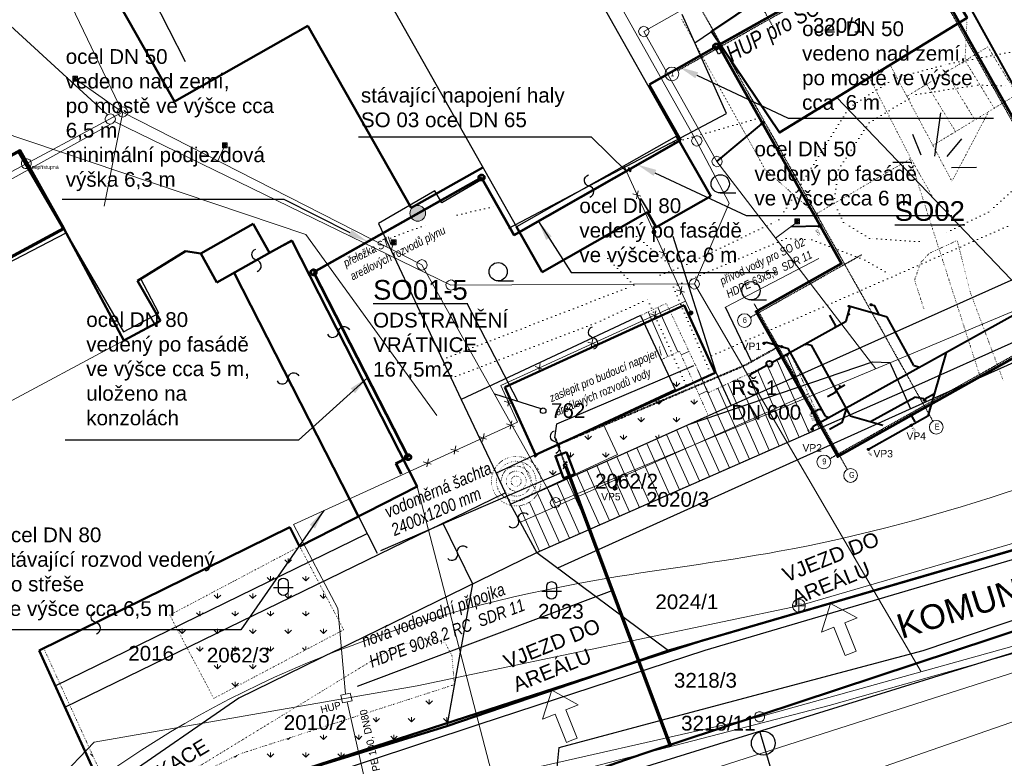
# Model space of a CAD drawing. Header units: millimetres. Extents: x 86477 to 788943, y -27515 to 248801.
# Tile 3 of 10: x 241336 to 341528, y 71245 to 146410. Entities that reach past the tile are written whole.
import ezdxf
from ezdxf.enums import TextEntityAlignment as Align
from ezdxf.lldxf.tags import DXFTag

# ---------------------------------------------------------------- set-up
doc = ezdxf.new("R2010")
doc.units = ezdxf.units.MM
for name, pattern in [('DASHDOT', [0.5, 0.25, -0.125, 0, -0.125]), ('DGN Style 2', [1864.39533, 1118.637198, -745.758132]), ('DOT', [1.75, 0.25, -1.5]), ('DOT2', [0.875, 0.125, -0.75]), ('I-PLYN', [760, 500, -80, 100, -80]), ('Tečkovaná', [4.7625, 0, -4.7625]), ('ČERCHOVANÁ', [1, 0.5, -0.25, 0, -0.25])]:
    doc.linetypes.add(name, pattern=pattern)
for name, color, linetype, lineweight in [('hranice', 3, 'Continuous', 20), ('IN_C_OSA', 6, 'DASHDOT', 18), ('IN_C_TENKA', 7, 'Continuous', 18), ('IN_NS_TLUSTA', 1, 'Continuous', 60), ('IN_SRAFY', 8, 'Continuous', 9), ('KJ-VODOVODNÍ PŘÍPOJKA', 5, 'Continuous', 50), ('OstElektroNNnadz', 232, '_EL_VEDENI_NN_NADZ', 13), ('OstKanDest', 32, '626B', 13), ('OstKanSplask', 34, 'KANALIZACE_SPLASKOVA_PODZ', 13), ('OstPlynNtl', 30, '633B', 13), ('OstSdelovaci', 216, 'EL_VEDENI_SLABOPROUD_PODZ', 13), ('OstVodPitna', 150, '616B', 13), ('Plyn', 7, 'Continuous', 30), ('Vrstva 18', 7, 'Continuous', 0), ('Vrstva 33', 7, 'Continuous', 0), ('Vrstva 34', 7, 'Continuous', 0), ('Vrstva 6', 7, 'Continuous', 0), ('ZTI-DEŠŤOVÁ-KANALIZACE', 210, 'KANALIZACE', 40), ('ZTI-SVODY', 31, 'KANALIZACE', 40), ('ZTI-VODA STUDENÁ', 170, 'ČERCHOVANÁ', 35)]:
    doc.layers.add(name, color=color, linetype=linetype, lineweight=lineweight)
for name, color, linetype in [('IN_BP_BOURACI PRACE', 40, 'Continuous'), ('IN_MODUL_SYSTEM', 6, 'DASHDOT'), ('IN_TEXT', 7, 'Continuous'), ('KATASTR', 116, 'Continuous'), ('matrice DPS', 122, 'Continuous'), ('plyn-popis', 7, 'Continuous'), ('ZTI_KAN-POPIS', 7, 'Continuous'), ('ZTI_POPIS', 7, 'Continuous')]:
    doc.layers.add(name, color=color, linetype=linetype)
doc.layers.add('IN_HELP', color=6, linetype='Continuous', plot=False)
doc.styles.add('ARIEL-CE', font='arial.ttf', dxfattribs={"width": 0.8})
doc.styles.add('INDRA', font='ariali.ttf')
doc.styles.add('Koty', font='arial.ttf')
doc.styles.add('ROMAND', font='romand.shx', dxfattribs={"width": 0.85})
doc.styles.get("Standard").update_dxf_attribs({"font": 'arial.ttf'})
doc.styles.add('Style-cs_Working', font='cs_Working.shx')
doc.linetypes.add('616B', pattern='A,5,-2,5,-5.5,[145,stn.shx,S=0.1,R=0,X=0,Y=0],-5.5,5,-2', length=30)
doc.linetypes.add('626B', pattern='A,5,-2,5,-5.5,[150,stn.shx,S=0.1,R=0,X=0,Y=0],-5.5,5,-2', length=30)
doc.linetypes.add('633B', pattern='A,5,-2,5,-5.5,[155,stn.shx,S=0.1,R=0,X=0,Y=0],-5.5,5,-2', length=30)
doc.linetypes.add('_EL_VEDENI_NN_NADZ', pattern='A,10,-15,[109,cadkon.shx,S=5,R=0,X=0,Y=0],-50,10,-10', length=95)
doc.linetypes.add('EL_VEDENI_SLABOPROUD_PODZ', pattern='A,35,-30,[116,cadkon.shx,S=5,R=0,X=0,Y=0],-35', length=100)
doc.linetypes.add('KANALIZACE', pattern='A,30,-3.5,["C",Standard,S=2.54,R=0,X=-3.81,Y=-1.27],-0.001', length=33.501)
doc.linetypes.add('KANALIZACE_SPLASKOVA_PODZ', pattern='A,35,-15,[102,cadkon.shx,S=5,R=0,X=0,Y=5],-5,[102,cadkon.shx,S=5,R=0,X=20,Y=5],30,-15', length=100)
doc.linetypes.add('OCH_PASMO_PRUM_ZAVODU', pattern='A,17.5,[134,cadkon.shx,S=5,R=0,X=0,Y=-5],17.5,-10,0,-10', length=55)
tags = doc.linetypes.add('PLYN', pattern='A,12.7,-5.08,["GAS",Standard,S=2.54,R=0,X=-2.54,Y=-1.27],-6.35', length=24.13).pattern_tags.tags
tags[6] = DXFTag(74, 10)
doc.linetypes.add('PLYN_POTRUBI_NT_PODZ', pattern='A,35,-15,[112,cadkon.shx,S=2.5,R=0,X=0,Y=0],-50', length=100)
doc.linetypes.add('PLYN_POTRUBI_ST_PODZ', pattern='A,35,-15,[113,cadkon.shx,S=5,R=0,X=0,Y=0],-50', length=100)
doc.linetypes.add('VODOVOD_NADZ', pattern='A,10,-15,[119,cadkon.shx,S=1.25,R=0,X=0,Y=0],-50,10,-10', length=95)
doc.dimstyles.new('IP 1_100', dxfattribs={"dimscale": 100, "dimtxt": 2.5, "dimasz": 2, "dimexe": 1, "dimexo": 1, "dimgap": 1, "dimtad": 1, "dimdec": 0, "dimzin": 0, "dimdsep": 46, "dimtxsty": 'ROMAND', "dimblk": 'ARCHTICK', "dimcen": 0.09, "dimdle": 1, "dimclrd": 256, "dimclre": 256, "dimclrt": 7, "dimadec": 0, "dimazin": 0, "dimtfac": 1, "dimtdec": 0, "dimtix": 1, "dimtmove": 2, "dimatfit": 3, "dimldrblk": 'OBLIQUE', "dimfxl": 20, "dimfxlon": 1, "dimtolj": 1, "dimtzin": 0, "dimarcsym": 0})
pattern_1 = [(90, (119572.2, -39996.2), (-1796.051, 1796.051), [476.25, -3115.852]), (45, (119572.2, -39996.2), (-1796.05, 1796.05), [476.25, -2063.75]), (135, (119572.2, -39996.2), (-1796.05, -1796.05), [476.25, -2063.75])]

# ---------------------------------------------------------------- blocks, each defined once
blk = doc.blocks.new('_ArchTick')
at = {"color": 0, "linetype": 'ByBlock', "lineweight": 13, "const_width": 0.15}
blk.add_lwpolyline([(-0.5, -0.5), (0.5, 0.5)], dxfattribs=at)
blk = doc.blocks.new('Z620_1')
at = {"layer": 'Vrstva 34', "color": 32, "linetype": 'Continuous', "lineweight": 13}
for p, q in [((-0.5, 0.1), (-0.45, 0.25)), ((-0.5, -0.1), (-0.5, 0.1)), ((-0.45, 0.25), (-0.35, 0.4)), ((-0.35, 0.4), (-0.1, 0.5)), ((-0.1, 0.5), (0.1, 0.5)), ((0.1, 0.5), (0.35, 0.4)), ((0.35, 0.4), (0.45, 0.25)), ((0.45, 0.25), (0.5, 0.1)), ((0.5, 0.1), (0.5, -0.1)), ((-0.4, -0.35), (-0.5, -0.1)), ((-0.25, -0.45), (-0.4, -0.35)), ((-0.1, -0.5), (-0.25, -0.45)), ((0.1, -0.5), (-0.1, -0.5)), ((0.25, -0.45), (0.1, -0.5)), ((0.4, -0.35), (0.25, -0.45)), ((0.5, -0.1), (0.4, -0.35))]:
    blk.add_line(p, q, dxfattribs=at)
blk = doc.blocks.new('Z620_2')
at = {"layer": 'Vrstva 34', "color": 32, "linetype": 'Continuous', "lineweight": 0}
for p, q in [((-0.5, 0.1), (-0.45, 0.25)), ((-0.5, -0.1), (-0.5, 0.1)), ((-0.45, 0.25), (-0.35, 0.4)), ((-0.35, 0.4), (-0.1, 0.5)), ((-0.1, 0.5), (0.1, 0.5)), ((0.1, 0.5), (0.35, 0.4)), ((0.35, 0.4), (0.45, 0.25)), ((0.45, 0.25), (0.5, 0.1)), ((0.5, 0.1), (0.5, -0.1)), ((-0.4, -0.35), (-0.5, -0.1)), ((-0.25, -0.45), (-0.4, -0.35)), ((-0.1, -0.5), (-0.25, -0.45)), ((0.1, -0.5), (-0.1, -0.5)), ((0.25, -0.45), (0.1, -0.5)), ((0.4, -0.35), (0.25, -0.45)), ((0.5, -0.1), (0.4, -0.35))]:
    blk.add_line(p, q, dxfattribs=at)
blk = doc.blocks.new('Z630')
at = {"layer": 'Vrstva 34', "color": 32, "linetype": 'Continuous', "lineweight": 0}
for p, q in [((-0.25, 0.25), (-0.25, -0.25)), ((0.25, 0.25), (-0.25, 0.25)), ((-0.25, 0.25), (-0.15, 0.15)), ((-0.15, 0.15), (0.15, 0.15)), ((0.15, 0.05), (-0.15, 0.05)), ((-0.15, 0.05), (-0.15, -0.05)), ((0.15, 0.15), (0.15, 0.05)), ((0.25, -0.25), (0.25, 0.25)), ((-0.25, -0.25), (0.25, -0.25)), ((-0.15, -0.05), (0.15, -0.05)), ((0.15, -0.15), (-0.15, -0.15)), ((0.15, -0.05), (0.15, -0.15))]:
    blk.add_line(p, q, dxfattribs=at)
blk = doc.blocks.new('Z20001')
at = {"layer": 'Vrstva 33', "color": 6, "linetype": 'Continuous', "lineweight": 0}
for p, q in [((-0.65, 0.1), (-0.55, 0.35)), ((-0.65, -0.1), (-0.65, 0.1)), ((-0.65, 0), (0.65, 0)), ((-0.55, 0.35), (-0.35, 0.55)), ((-0.35, 0.55), (-0.1, 0.65)), ((-0.1, 0.65), (0.1, 0.65)), ((0, 0.65), (0, -0.65)), ((0.1, 0.65), (0.35, 0.55)), ((0.35, 0.55), (0.55, 0.35)), ((0.55, 0.35), (0.65, 0.1)), ((0.65, 0.1), (0.65, -0.1)), ((-0.55, -0.35), (-0.65, -0.1)), ((-0.35, -0.55), (-0.55, -0.35)), ((-0.1, -0.65), (-0.35, -0.55)), ((0.1, -0.65), (-0.1, -0.65)), ((0.35, -0.55), (0.1, -0.65)), ((0.55, -0.35), (0.35, -0.55)), ((0.65, -0.1), (0.55, -0.35))]:
    blk.add_line(p, q, dxfattribs=at)
blk = doc.blocks.new('Z620')
at = {"layer": 'Vrstva 34', "color": 32, "linetype": 'Continuous', "lineweight": 13}
for p, q in [((-0.5, 0.1), (-0.45, 0.25)), ((-0.5, -0.1), (-0.5, 0.1)), ((-0.45, 0.25), (-0.35, 0.4)), ((-0.35, 0.4), (-0.1, 0.5)), ((-0.1, 0.5), (0.1, 0.5)), ((0.1, 0.5), (0.35, 0.4)), ((0.35, 0.4), (0.45, 0.25)), ((0.45, 0.25), (0.5, 0.1)), ((0.5, 0.1), (0.5, -0.1)), ((-0.4, -0.35), (-0.5, -0.1)), ((-0.25, -0.45), (-0.4, -0.35)), ((-0.1, -0.5), (-0.25, -0.45)), ((0.1, -0.5), (-0.1, -0.5)), ((0.25, -0.45), (0.1, -0.5)), ((0.4, -0.35), (0.25, -0.45)), ((0.5, -0.1), (0.4, -0.35))]:
    blk.add_line(p, q, dxfattribs=at)

msp = doc.modelspace()

# ---------------------------------------------------------------- hatches: boundary and pattern name
at = {"layer": 'IN_SRAFY', "ltscale": 100}
h = msp.add_hatch(dxfattribs=at)
h.set_pattern_fill('GRATE', color=8, scale=1400, angle=114)
h.set_pattern_definition([(114, (119572.2, -39996.2), (-1015.1774, -451.986), []), (204, (119572.2, -39996), (1807.944, -4060.71), [])])
h.paths.add_polyline_path([(323066, 104993), (320741, 110283), (294138, 98372, -0.3449043), (291360, 96981), (293968, 92202)])
h.paths.add_polyline_path([(312833, 109115), (311422, 108451), (310718, 109946), (309859, 109575), (311412, 106106), (313718, 107139)], flags=17)
h.paths.add_polyline_path([(320741, 110283), (319810, 112400), (312833, 109115), (313718, 107139)])
h.paths.add_polyline_path([(307141, 117544), (305720, 116876), (307755, 112337), (308471, 112674), (309859, 109575), (310718, 109946)])
h.paths.add_polyline_path([(305720, 116876), (304495, 116299), (306614, 111799), (307755, 112337)])
h.paths.add_polyline_path([(304706, 95684), (312142, 95684), (312142, 98719), (304706, 98719)], flags=25)
h.paths.add_polyline_path([(299513, 97539), (306949, 97539), (306949, 100575), (299513, 100575)], flags=24)
h = msp.add_hatch(dxfattribs=at)
h.set_pattern_fill('GRASS', color=74, scale=100)
h.set_pattern_definition(pattern_1)
h.paths.add_polyline_path([(311412, 106106), (309859, 109575), (308032, 108786), (292949, 101722, -0.288669), (294380, 99450, -0.1110326), (294138, 98372)])
h.paths.add_polyline_path([(307755, 112337), (306614, 111799), (308032, 108786), (309134, 109262)])
h.paths.add_polyline_path([(308471, 112674), (307755, 112337), (309134, 109262), (309859, 109575)])
h = msp.add_hatch(dxfattribs=at)
h.set_pattern_fill('GRASS', color=74, scale=100)
h.set_pattern_definition(pattern_1)
h.paths.add_polyline_path([(274308, 84328), (271809, 89056), (258357, 82511), (261088, 77342)])
h.paths.add_polyline_path([(271809, 89056), (270677, 91198), (257238, 84628), (258357, 82511)])
h.paths.add_polyline_path([(267667, 89113, -0.9407376), (268664, 89113), (268664, 88243, -0.8764223), (267667, 88252)], flags=16)
h.paths.add_polyline_path([(270677, 91198), (269824, 92812), (256605, 85827), (257238, 84628)])
h = msp.add_hatch(dxfattribs=at)
h.set_pattern_fill('GRASS', color=74, scale=100)
h.set_pattern_definition(pattern_1)
h.paths.add_polyline_path([(284858, 74835), (265008, 68424), (254394, 63856), (235978, 49994), (226009, 29703), (204519, -26742), (200542, -27352), (222796, 31100), (233206, 52288), (252935, 66361), (263775, 71704), (285564, 78741)])
h = msp.add_hatch(dxfattribs=at)
h.set_pattern_fill('GRASS', color=74, scale=100)
h.set_pattern_definition(pattern_1)
h.paths.add_polyline_path([(220212, 54077), (216543, 53037), (213493, 51910), (212940, 49447), (213771, 48181), (216180, 50987)])
h.paths.add_polyline_path([(234585, 60149), (239726, 63464), (239665, 64681), (236946, 63199), (228812, 58679, -0.2273284), (229022, 58302), (229022, 57433, -0.8764223), (228025, 57442), (228025, 58242), (220855, 54259), (220212, 54077), (216180, 50987), (213771, 48181), (214474, 47109), (216456, 47345), (219066, 50151)])
h.paths.add_polyline_path([(234389, 59531), (234585, 60149), (219066, 50151), (216456, 47345)], flags=17)
h.paths.add_polyline_path([(246428, 66313), (245400, 67807), (239665, 64681), (239726, 63464), (234585, 60149), (234389, 59531), (237963, 61961)])
h.paths.add_polyline_path([(250258, 68282), (246409, 76700), (245928, 76466), (248990, 69764), (245400, 67807), (246428, 66313)])
at = {"layer": 'OstPlynNtl', "ltscale": 100}
h = msp.add_hatch(color=256, dxfattribs=at)
h.dxf.hatch_style = 1
h.paths.add_polyline_path([(282532, 127107, 0.3851704), (281509, 127432), (281841, 126704, 0.0501256)])
h.paths.add_polyline_path([(282532, 127107, -0.0501256), (281841, 126704), (282172, 125976, 0.2937752), (282641, 126704, 0.1327769)])
h.paths.add_polyline_path([(281841, 126704, -0.0501256), (281083, 126446, 0.4438657), (282172, 125976)])
h.paths.add_polyline_path([(281509, 127432, 0.2937752), (281041, 126704, 0.0821048), (281083, 126446, 0.0501256), (281841, 126704)])
h = msp.add_hatch(color=256, dxfattribs=at)
h.dxf.hatch_style = 1
h.paths.add_polyline_path([(306056, 124907, 0.3851704), (305800, 124989), (305883, 124807, 0.0501256)])
h.paths.add_polyline_path([(306056, 124907, -0.0501256), (305883, 124807), (305966, 124625, 0.2937752), (306083, 124807, 0.1327769)])
h.paths.add_polyline_path([(305883, 124807, -0.0501256), (305694, 124742, 0.4438657), (305966, 124625)])
h.paths.add_polyline_path([(305800, 124989, 0.2937752), (305683, 124807, 0.0821048), (305694, 124742, 0.0501256), (305883, 124807)])
h = msp.add_hatch(color=256, dxfattribs=at)
h.dxf.hatch_style = 1
h.paths.add_polyline_path([(309813, 116670, 0.3851704), (309557, 116751), (309640, 116569, 0.0501256)])
h.paths.add_polyline_path([(309813, 116670, -0.0501256), (309640, 116569), (309723, 116387, 0.2937752), (309840, 116569, 0.1327769)])
h.paths.add_polyline_path([(309640, 116569, -0.0501256), (309450, 116505, 0.4438657), (309723, 116387)])
h.paths.add_polyline_path([(309557, 116751, 0.2937752), (309440, 116569, 0.0821048), (309450, 116505, 0.0501256), (309640, 116569)])

# ---------------------------------------------------------------- linework, layer by layer
at = {"layer": 'hranice', "ltscale": 100}
for p, q in [((289817, 100255), (300684, 105345)), ((300684, 105345), (302169, 102176)), ((302169, 102176), (291296, 97099)), ((289818, 100254), (291303, 97085))]:
    msp.add_line(p, q, dxfattribs=at)
at = {"layer": 'hranice', "linetype": 'OCH_PASMO_PRUM_ZAVODU', "lineweight": 20, "ltscale": 100}
msp.add_spline([(202129, -20933), (208890, -12527), (210997, 2279), (214303, 17534), (220552, 27499), (225876, 41020), (249503, 69191), (299823, 89333), (318626, 92312), (367165, 107830), (414697, 130805), (432523, 140720), (462318, 147648), (485842, 148552)], degree=3, dxfattribs=at)
at = {"layer": 'IN_BP_BOURACI PRACE', "lineweight": 50, "ltscale": 100}
for p, q in [((241224, 132946), (245807, 125135)), ((290695, 109028), (308952, 117354)), ((308952, 117354), (312094, 110464)), ((312094, 110464), (293838, 102138)), ((290695, 109028), (293838, 102138))]:
    msp.add_line(p, q, dxfattribs=at)
msp.add_lwpolyline([(319070, 150163), (317325, 152749), (322802, 156050), (324776, 153461), (331285, 157468), (337741, 146587), (318659, 134923), (311721, 145203)], close=True, dxfattribs=at)
at = {"layer": 'IN_C_OSA', "color": 4, "linetype": 'Continuous', "ltscale": 100}
for centre in [(307707, 140894), (315078, 115784), (334603, 104930), (323165, 101401), (325887, 100029)]:
    msp.add_circle(centre, 700, dxfattribs=at)
at = {"layer": 'IN_C_TENKA', "color": 3, "linetype": 'DOT2', "lineweight": 20, "ltscale": 100}
for p, q in [((308700, 146448), (317181, 131172)), ((337531, 142257), (337741, 146587)), ((331609, 138610), (339849, 143647)), ((342810, 138803), (339861, 143628)), ((336197, 129965), (329915, 141803)), ((340480, 137433), (337531, 142257)), ((327798, 140510), (332015, 132284)), ((338532, 136215), (335583, 141039)), ((336572, 135017), (333623, 139841)), ((334258, 133618), (342810, 138803)), ((339926, 137055), (336197, 129965)), ((332015, 132284), (322347, 126618)), ((331947, 132217), (332026, 132265)), ((334171, 128482), (332015, 132284)), ((339090, 110017), (331947, 132217)), ((322347, 126618), (317181, 131172)), ((336743, 123942), (333882, 122631)), ((336743, 123942), (338041, 118744)), ((333882, 122631), (333024, 121697)), ((333024, 121697), (332395, 119920)), ((332395, 119920), (333348, 116973)), ((338041, 118744), (341405, 109718)), ((352851, 116226), (339090, 110017))]:
    msp.add_line(p, q, dxfattribs=at)
at = {"layer": 'IN_C_TENKA', "ltscale": 100}
msp.add_line((199022, 85445), (251919, 113763), dxfattribs=at)
at = {"layer": 'IN_C_TENKA', "color": 165, "lineweight": 50, "ltscale": 100}
msp.add_lwpolyline([(185254, 146887), (286125, 200129), (286125, 200129), (288748, 190047), (286439, 188024), (286877, 186529), (313678, 199971), (318825, 189708), (341084, 201165), (344697, 200069), (357342, 176771), (338931, 167123), (348546, 141639), (359864, 142758), (365124, 130156), (350513, 123614), (361595, 99665), (352334, 95324), (307343, 82204), (284803, 74531), (265008, 68424), (254394, 63856), (236086, 50213)], dxfattribs=at)
at = {"layer": 'IN_C_TENKA', "color": 8, "lineweight": 50, "ltscale": 100}
for points in [[(204519, -26742), (226009, 29703), (235978, 49994), (254394, 63856), (265008, 68424), (310711, 83186), (350366, 94751), (353803, 96010), (360959, 99349), (384953, 111289), (416201, 127453), (431017, 135730), (442010, 138843), (454440, 140802), (484329, 139401)], [(215569, -26742), (241890, 41656), (261206, 55834), (292339, 67393), (304757, 71709), (360180, 90017), (390944, 104817), (434344, 127239), (447185, 130318), (467542, 130222), (484329, 128998)]]:
    msp.add_lwpolyline(points, dxfattribs=at)
at = {"layer": 'IN_C_TENKA', "color": 3, "linetype": 'DOT2', "lineweight": 20, "ltscale": 100}
for points in [[(304495, 116299), (307141, 117544), (311422, 108451), (319810, 112400), (323066, 104993), (293968, 92202)], [(306614, 111799), (308471, 112674), (311412, 106106), (293937, 98282), (292403, 101466)], [(293968, 92202), (291296, 97099), (289810, 100252)], [(269824, 92812), (274308, 84328), (261088, 77342), (256605, 85827), (269824, 92812)], [(252935, 66361), (279508, 82609), (282792, 83424), (284626, 83009), (285319, 81729), (285564, 78741)], [(243785, 82439), (250258, 68282), (237963, 61961), (216456, 47345), (214474, 47109), (212940, 49447), (213493, 51910), (216543, 53037), (220855, 54259), (236946, 63199)], [(285564, 78741), (284858, 74835)]]:
    msp.add_lwpolyline(points, dxfattribs=at)
at = {"layer": 'IN_C_TENKA', "ltscale": 100}
for points in [[(323849, 87001), (322914, 84068), (324184, 84580), (325343, 81703), (325893, 81925), (326444, 82147), (325285, 85023), (326555, 85535)], [(295472, 78163), (294538, 75230), (295808, 75741), (296966, 72864), (297517, 73086), (298067, 73308), (296908, 76184), (298178, 76696)]]:
    msp.add_lwpolyline(points, close=True, dxfattribs=at)
at = {"layer": 'IN_C_TENKA', "color": 3, "linetype": 'DOT2', "lineweight": 20, "ltscale": 100}
msp.add_lwpolyline([(284858, 74835), (265008, 68424), (254394, 63856), (235978, 49994), (226009, 29703), (204519, -26742), (200542, -27352), (222796, 31100), (233206, 52288), (252935, 66361), (263775, 71704), (285564, 78741)], close=True, dxfattribs=at)
at = {"layer": 'IN_C_TENKA', "color": 74, "linetype": 'DOT2', "lineweight": 20, "ltscale": 100}
for radius in [2519, 2019, 1519, 1019, 519, 19.2]:
    msp.add_circle((291861, 99450), radius, dxfattribs=at)
at = {"layer": 'IN_HELP', "ltscale": 100}
msp.add_lwpolyline([(231864, 128083), (241224, 132946), (245826, 125145), (238609, 121333), (239854, 118976), (237374, 117643), (236214, 120189), (233555, 118545), (232031, 121011), (234747, 122690), (231864, 128083)], close=True, dxfattribs=at)
at = {"layer": 'IN_MODUL_SYSTEM', "ltscale": 100}
for p, q in [((326560, 164121), (353436, 116323)), ((312178, 156034), (318062, 145569)), ((308317, 141237), (333162, 155207)), ((307384, 153339), (334260, 105541)), ((315688, 116127), (327017, 122497)), ((323775, 101744), (353411, 118408)), ((316069, 117488), (325543, 100639))]:
    msp.add_line(p, q, dxfattribs=at)
at = {"layer": 'IN_NS_TLUSTA', "ltscale": 100}
msp.add_line((324950, 121587), (316273, 116708), dxfattribs=at)
msp.add_lwpolyline([(312452, 143814), (324950, 121587), (316273, 116708), (324576, 101942), (352865, 117849), (332065, 154842), (312452, 143814)], dxfattribs=at)
msp.add_lwpolyline([(188978, 104206), (196148, 90814), (199022, 85445), (209460, 91033), (224227, 98939), (219371, 108010), (239853, 118977), (238630, 121293), (245826, 125145), (241395, 133093)], close=True, dxfattribs=at)
at = {"layer": 'IN_TEXT', "color": 40, "ltscale": 100}
for p, q in [((299527, 134455), (275814, 134455)), ((299527, 134455), (303069, 130977)), ((294132, 125875), (297445, 120697)), ((297445, 120697), (318361, 120697)), ((276720, 109981), (269692, 103621)), ((269692, 103621), (245978, 103621)), ((272269, 96461), (263826, 84304)), ((263826, 84304), (238686, 84304))]:
    msp.add_line(p, q, dxfattribs=at)
for points in [[(310236, 140752), (319519, 136399), (340435, 136399)], [(305976, 130822), (315259, 126469), (336175, 126469)], [(274955, 124728), (268253, 128115), (245660, 128115)]]:
    msp.add_lwpolyline(points, dxfattribs=at)
for points in [[(310095, 140450), (308425, 141601), (310378, 141053)], [(305835, 130520), (304166, 131671), (306118, 131124)], [(294902, 123999), (294132, 125875), (295468, 124350)], [(275105, 125025), (276740, 123826), (274804, 124430)], [(275011, 108890), (276720, 109981), (275457, 108395)], [(270848, 95014), (272269, 96461), (271394, 94632)]]:
    msp.add_solid(points, dxfattribs=at)
at = {"layer": 'KATASTR', "ltscale": 100}
for p, q in [((291296, 97099), (423304, 156205)), ((253075, 152158), (258162, 142171)), ((313271, 136868), (308737, 146926)), ((310029, 144061), (311721, 145203)), ((307476, 133810), (313271, 136868)), ((335032, 136939), (334411, 132535)), ((332176, 134768), (333045, 132659)), ((335715, 132473), (337205, 134272)), ((307476, 133810), (291079, 125156)), ((241224, 132946), (246085, 124660)), ((330190, 131915), (332114, 131915)), ((336149, 131356), (338694, 131418)), ((331237, 108585), (381425, 131077)), ((288432, 130172), (284299, 127776)), ((283595, 128989), (277839, 125653)), ((284299, 127776), (283595, 128989)), ((312622, 128776), (314195, 128776)), ((259771, 122633), (265084, 125633)), ((265084, 125633), (266754, 122675)), ((277839, 125653), (286269, 107764)), ((238970, 121058), (246063, 124703)), ((246063, 124703), (251904, 114652)), ((307807, 124381), (312188, 110556)), ((266754, 122675), (269072, 123856)), ((269072, 123856), (281782, 98903)), ((253322, 119844), (258218, 122840)), ((258218, 122840), (259771, 122633)), ((255505, 116540), (253617, 120095)), ((290025, 119833), (291598, 119833)), ((315754, 117895), (317327, 117895)), ((334954, 108151), (357145, 118163)), ((251904, 114652), (255505, 116540)), ((304495, 116299), (286269, 107764)), ((304495, 116299), (308032, 108786)), ((309401, 105206), (328104, 111603)), ((328104, 111603), (329887, 111519)), ((329887, 111519), (331208, 108572)), ((312188, 110556), (313718, 107139)), ((308032, 108786), (289810, 100252)), ((293968, 92202), (331237, 108585)), ((331208, 108572), (331999, 106818)), ((286269, 107764), (289817, 100255)), ((296090, 90616), (334954, 108151)), ((289817, 100255), (291296, 97099)), ((245928, 76466), (290745, 98268)), ((281782, 98903), (275804, 95856)), ((291296, 97099), (291296, 97099)), ((293968, 92202), (291296, 97099)), ((275803, 95858), (277698, 92119)), ((284354, 95255), (287417, 88996)), ((307343, 82204), (352334, 95324)), ((244945, 78619), (276682, 94134)), ((350747, 93933), (311058, 82204)), ((273536, 82204), (293968, 92202)), ((293968, 92202), (307343, 82204)), ((333256, 82204), (360180, 91290)), ((287417, 88996), (284803, 74531)), ((273536, 82204), (263627, 77354)), ((307343, 82204), (284803, 74531)), ((311058, 82204), (288043, 74682)), ((295754, 67548), (343123, 82204)), ((308135, 75529), (333256, 82204)), ((263627, 77354), (246800, 65772)), ((296219, 72346), (308135, 75529)), ((288043, 74682), (264998, 67061)), ((284803, 74531), (265008, 68424)), ((321530, 57622), (316640, 74010)), ((295754, 67548), (296219, 72346))]:
    msp.add_line(p, q, dxfattribs=at)
at = {"layer": 'KATASTR', "color": 7, "lineweight": 50, "ltscale": 100}
for p, q in [((251544, 147834), (257076, 138086)), ((257076, 138086), (270660, 145795)), ((270660, 145795), (281178, 127261)), ((308185, 134560), (311653, 128448)), ((281178, 127261), (288474, 131378)), ((311653, 128448), (306087, 125289)), ((305223, 126811), (294500, 120726)), ((306087, 125289), (305223, 126811)), ((259771, 122633), (265084, 125633)), ((265084, 125633), (266754, 122675)), ((291895, 125315), (294500, 120726)), ((238630, 121293), (245807, 125135)), ((245826, 125145), (251919, 113763)), ((266754, 122675), (269021, 123955)), ((269021, 123955), (281782, 98903)), ((253322, 119844), (258218, 122840)), ((258218, 122840), (259771, 122633)), ((261396, 119650), (259771, 122633)), ((266754, 122675), (261396, 119650)), ((275803, 95858), (263167, 120650)), ((255676, 115775), (253322, 119844)), ((251919, 113763), (255676, 115775)), ((281782, 98903), (269824, 92812)), ((268822, 94768), (243307, 82204)), ((269824, 92812), (268822, 94768)), ((248990, 69764), (243307, 82204))]:
    msp.add_line(p, q, dxfattribs=at)
at = {"layer": 'KATASTR', "linetype": 'Tečkovaná', "lineweight": 20, "ltscale": 100}
for p, q in [((335958, 141928), (347644, 144133)), ((330454, 140474), (335958, 141928)), ((325739, 137467), (330454, 140474)), ((332559, 138793), (338825, 139749)), ((338825, 139749), (342118, 139657)), ((327772, 135923), (332559, 138793)), ((318598, 126033), (325739, 137467)), ((307476, 133810), (317492, 136652)), ((324639, 131139), (327772, 135923)), ((324204, 127747), (324639, 131139)), ((343647, 130162), (339934, 126834)), ((285856, 126521), (289869, 127451)), ((325173, 125787), (324204, 127747)), ((339934, 126834), (335348, 124597)), ((278615, 124005), (282854, 125595)), ((308784, 121298), (318598, 126033)), ((341856, 125377), (311030, 111899)), ((327800, 124146), (325173, 125787)), ((304106, 124340), (307944, 121086)), ((309248, 119833), (319333, 124127)), ((319333, 124127), (321934, 123992)), ((321934, 123992), (327339, 121933)), ((332850, 123824), (327800, 124146)), ((275037, 122183), (278039, 123109)), ((303840, 119382), (300669, 122621)), ((306518, 120420), (308784, 121298)), ((327339, 121933), (330195, 120278)), ((284353, 111831), (303840, 119382)), ((307850, 119182), (309248, 119833)), ((307850, 119182), (311671, 110333)), ((300429, 115727), (305230, 117962)), ((309143, 109242), (305235, 117957)), ((285245, 109938), (300429, 115727))]:
    msp.add_line(p, q, dxfattribs=at)
at = {"layer": 'KATASTR', "linetype": 'DOT', "ltscale": 100}
msp.add_line((305235, 117957), (305230, 117962), dxfattribs=at)
at = {"layer": 'KATASTR', "ltscale": 100}
for points in [[(299343, 128349, 0.7743875), (299278, 129483, -0.7812922), (299213, 130617)], [(265506, 120799, 0.7743875), (265441, 121934, -0.7812922), (265375, 123067)], [(272656, 114412, 0.7743875), (273771, 114631, -0.7812922), (274885, 114850)], [(299757, 112903, 0.7743875), (299692, 114037, -0.7812922), (299627, 115171)], [(267536, 109652, 0.7743875), (268644, 109904, -0.7812922), (269751, 110157)], [(295893, 102313, 0.7743875), (295828, 103448, -0.7812922), (295763, 104582)], [(291132, 94866, 0.7743875), (292097, 95467, -0.7812922), (293061, 96067)], [(284895, 91568, 0.7743875), (285885, 92126, -0.7812922), (286875, 92683)], [(267667, 89113, -0.9407376), (268664, 89113), (268664, 88243, -0.8764223), (267667, 88252), (267667, 89113)], [(294962, 88753, -0.9407376), (295959, 88753), (295959, 87883, -0.8764223), (294962, 87892), (294962, 88753)], [(249152, 83915, 0.7743875), (249087, 85050, -0.7812922), (249022, 86184)]]:
    msp.add_lwpolyline(points, format="xyb", dxfattribs=at)
for points in [[(267168, 88614), (269162, 88614)], [(294463, 88254), (296457, 88254)]]:
    msp.add_lwpolyline(points, dxfattribs=at)
for centre, radius in [((312622, 129705), 929), ((290025, 120762), 929), ((315754, 118824), 929), ((294605, 106620), 286), ((317004, 72788), 1211)]:
    msp.add_circle(centre, radius, dxfattribs=at)
at = {"layer": 'KJ-VODOVODNÍ PŘÍPOJKA', "lineweight": 70, "ltscale": 100}
msp.add_line((296910, 100925), (307574, 72443), dxfattribs=at)
at = {"layer": 'matrice DPS', "ltscale": 500}
msp.add_circle((327973, 117399), 75, dxfattribs=at)
at = {"layer": 'OstElektroNNnadz', "ltscale": 100}
for p, q in [((361085, 100242), (324500, 138494)), ((351818, 95856), (320629, 86774)), ((320629, 86774), (281796, 78606)), ((281796, 78606), (248910, 72903)), ((248910, 72903), (233263, 56599))]:
    msp.add_line(p, q, dxfattribs=at)
at = {"layer": 'OstKanDest', "ltscale": 100}
for p, q in [((295852, 97256), (473765, 171646)), ((340713, 165579), (304849, 145211)), ((242417, 156520), (251813, 137013)), ((304849, 145211), (312285, 131966)), ((246991, 140406), (251813, 137013)), ((216406, 118072), (251813, 137013)), ((249934, 127429), (251817, 137012)), ((251813, 137013), (282272, 121466)), ((312285, 131966), (328441, 110882)), ((282272, 121466), (295852, 97256))]:
    msp.add_line(p, q, dxfattribs=at)
at = {"layer": 'OstKanDest', "ltscale": 25}
for p, q in [((295852, 97256), (473765, 171646)), ((312285, 131966), (328441, 110882))]:
    msp.add_line(p, q, dxfattribs=at)
at = {"layer": 'OstKanSplask', "ltscale": 100}
for p, q in [((288124, 173412), (310217, 134057)), ((233905, 151738), (250282, 136738)), ((195451, 105232), (250584, 135789)), ((250994, 136065), (285220, 119404)), ((310217, 134057), (313541, 127732)), ((313541, 127732), (309998, 119516)), ((285220, 119404), (309998, 119516)), ((309998, 119516), (333067, 80059)), ((316627, 75472), (349507, 84646)), ((279933, 67174), (316627, 75472))]:
    msp.add_line(p, q, dxfattribs=at)
at = {"layer": 'OstPlynNtl', "linetype": 'PLYN', "lineweight": 30, "ltscale": 100}
msp.add_line((302823, 131517), (303069, 130977), dxfattribs=at)
at = {"layer": 'OstPlynNtl', "linetype": 'PLYN', "ltscale": 100}
for p, q in [((303069, 130977), (309557, 116751)), ((290297, 109177), (309100, 117752)), ((290297, 109177), (291993, 105459)), ((269186, 95055), (291993, 105459))]:
    msp.add_line(p, q, dxfattribs=at)
at = {"layer": 'OstPlynNtl', "ltscale": 100}
msp.add_line((320197, 125652), (318260, 124168), dxfattribs=at)
at = {"layer": 'OstPlynNtl', "linetype": 'PLYN_POTRUBI_ST_PODZ', "ltscale": 100}
msp.add_line((307846, 62980), (453963, 113666), dxfattribs=at)
at = {"layer": 'OstPlynNtl', "linetype": 'PLYN_POTRUBI_NT_PODZ', "ltscale": 5}
for p, q in [((269186, 95055), (273717, 86480)), ((273717, 86480), (274491, 77768))]:
    msp.add_line(p, q, dxfattribs=at)
at = {"layer": 'OstPlynNtl', "linetype": 'Continuous', "ltscale": 100}
msp.add_line((274666, 76987), (276822, 67341), dxfattribs=at)
at = {"layer": 'OstPlynNtl', "ltscale": 100}
msp.add_lwpolyline([(275154, 77096), (274178, 76878), (274003, 77659), (274979, 77877)], close=True, dxfattribs=at)
for centre, radius in [((281841, 126704), 800), ((305883, 124807), 200), ((309640, 116569), 200)]:
    msp.add_circle(centre, radius, dxfattribs=at)
at = {"layer": 'OstSdelovaci', "ltscale": 100}
for p, q in [((281782, 98903), (292823, 56458)), ((277599, 59227), (386142, 93940))]:
    msp.add_line(p, q, dxfattribs=at)
at = {"layer": 'OstVodPitna', "linetype": 'VODOVOD_NADZ', "ltscale": 100}
for p, q in [((236352, 136049), (270444, 124555)), ((270444, 124555), (283780, 106120))]:
    msp.add_line(p, q, dxfattribs=at)
at = {"layer": 'OstVodPitna', "ltscale": 100}
for p, q in [((323720, 76636), (346711, 83109)), ((297785, 69901), (323720, 76636))]:
    msp.add_line(p, q, dxfattribs=at)
at = {"layer": 'Plyn', "color": 40, "linetype": 'I-PLYN', "lineweight": 53, "ltscale": 100}
for p, q in [((312220, 143688), (305399, 139817)), ((312220, 143688), (312308, 143529)), ((305399, 139817), (308618, 134145)), ((291668, 124468), (308618, 134145)), ((288324, 130363), (271226, 120714)), ((288324, 130363), (291668, 124468)), ((271226, 120714), (280859, 101896)), ((279609, 101256), (280859, 101896)), ((279609, 101256), (280147, 100204))]:
    msp.add_line(p, q, dxfattribs=at)
at = {"layer": 'Plyn', "lineweight": 18, "ltscale": 100}
for p, q in [((303729, 128698), (304526, 128437)), ((304260, 129007), (304095, 128186)), ((306415, 122808), (307212, 122547)), ((306946, 123117), (306781, 122295)), ((308712, 119245), (308547, 118423)), ((308181, 118935), (308978, 118675)), ((305521, 116469), (306318, 116209)), ((306052, 116779), (305887, 115957)), ((299132, 113608), (299928, 113347)), ((299662, 113917), (299497, 113095)), ((294314, 111426), (294149, 110604)), ((293783, 111116), (294580, 110855)), ((290641, 107590), (291438, 107330)), ((291172, 107900), (291007, 107078)), ((290889, 105266), (291686, 105005)), ((291420, 105576), (291255, 104754)), ((288584, 104299), (288419, 103477)), ((288053, 103989), (288850, 103728)), ((285197, 102718), (285994, 102458)), ((285728, 103028), (285563, 102206)), ((282402, 101428), (283199, 101167)), ((282933, 101738), (282768, 100916))]:
    msp.add_line(p, q, dxfattribs=at)
at = {"layer": 'Plyn', "ltscale": 100}
msp.add_lwpolyline([(312441, 142917), (312150, 143442), (312456, 143612), (312747, 143087)], close=True, dxfattribs=at)
at = {"layer": 'Plyn', "color": 40, "linetype": 'I-PLYN', "lineweight": 53, "ltscale": 100}
for centre in [(312220, 143688), (288332, 130347), (271234, 120699), (280859, 101896)]:
    msp.add_circle(centre, 282, dxfattribs=at)
at = {"layer": 'plyn-popis', "ltscale": 100}
for p, q in [((303237, 131370), (303365, 131146)), ((303237, 131370), (303575, 131266)), ((303492, 130922), (303575, 131266)), ((303492, 130922), (303365, 131146))]:
    msp.add_line(p, q, dxfattribs=at)
at = {"layer": 'Vrstva 34', "color": 32, "linetype": 'DGN Style 2', "lineweight": 13, "ltscale": 100}
for p, q in [((262211, 133621), (261512, 132063)), ((279395, 123766), (279179, 123045))]:
    msp.add_line(p, q, dxfattribs=at)
at = {"layer": 'Vrstva 6', "color": 1, "linetype": 'Continuous', "lineweight": 30, "ltscale": 100}
for p, q in [((278355, 187425), (308185, 134560)), ((271354, 161720), (291895, 125315)), ((308185, 134560), (291895, 125315))]:
    msp.add_line(p, q, dxfattribs=at)
at = {"layer": 'ZTI-DEŠŤOVÁ-KANALIZACE', "ltscale": 100}
for p, q in [((352230, 122086), (338073, 147627)), ((312285, 131966), (316805, 135785)), ((316915, 135878), (316920, 135882)), ((319818, 125361), (322812, 125448)), ((301904, 98750), (302368, 99981))]:
    msp.add_line(p, q, dxfattribs=at)
at = {"layer": 'ZTI-DEŠŤOVÁ-KANALIZACE', "ltscale": 50}
for p, q in [((352113, 121678), (322062, 105021)), ((329596, 116134), (325708, 117249)), ((332323, 111214), (329596, 116134)), ((323344, 106065), (319523, 112957)), ((335606, 112528), (333756, 106079)), ((332323, 111214), (332924, 111042)), ((333453, 107833), (334416, 108381)), ((333756, 106079), (327710, 102674)), ((332447, 105491), (332631, 105445))]:
    msp.add_line(p, q, dxfattribs=at)
at = {"layer": 'ZTI-DEŠŤOVÁ-KANALIZACE', "ltscale": 400}
for p, q in [((327973, 117399), (328308, 117309)), ((328839, 116352), (328308, 117309)), ((317313, 113591), (319523, 112957)), ((333424, 107674), (333453, 107833)), ((321982, 106411), (322667, 106791)), ((322667, 106791), (322978, 106724)), ((323344, 106065), (323709, 105934)), ((321973, 104747), (322062, 105021))]:
    msp.add_line(p, q, dxfattribs=at)
at = {"layer": 'ZTI-DEŠŤOVÁ-KANALIZACE'}
for p, q in [((317072, 113463), (317313, 113591)), ((332447, 105491), (332053, 106197))]:
    msp.add_line(p, q, dxfattribs=at)
at = {"layer": 'ZTI-DEŠŤOVÁ-KANALIZACE', "ltscale": 100}
for centre, radius in [((316863, 135833), 75), ((316994, 135943), 75), ((322690, 125392), 75), ((322812, 125448), 75), ((317089, 113472), 75), ((318882, 113141), 75), ((333424, 107676), 75), ((333424, 107674), 75), ((321982, 106411), 40), ((332054, 106197), 40), ((321977, 104742), 75), ((332069, 105124), 75), ((327710, 102674), 75), ((301904, 98750), 173)]:
    msp.add_circle(centre, radius, dxfattribs=at)
at = {"layer": 'ZTI-DEŠŤOVÁ-KANALIZACE', "ltscale": 400}
for centre, radius in [((325708, 117249), 50), ((327973, 117399), 75), ((318882, 113141), 75), ((333424, 107674), 75), ((321982, 106411), 40), ((332054, 106197), 40)]:
    msp.add_circle(centre, radius, dxfattribs=at)
at = {"layer": 'ZTI-DEŠŤOVÁ-KANALIZACE', "ltscale": 50}
for centre in [(317072, 113463), (321973, 104747)]:
    msp.add_circle(centre, 75, dxfattribs=at)
at = {"layer": 'ZTI-SVODY', "ltscale": 100}
for p, q in [((325425, 115717), (325888, 117332)), ((323756, 116329), (324351, 115255)), ((325811, 116452), (325603, 116337)), ((317883, 111536), (325425, 115717)), ((324351, 115255), (324294, 115090)), ((321314, 113438), (321860, 113282)), ((321860, 113282), (325835, 106112)), ((315690, 110321), (317358, 111245)), ((315690, 110321), (315591, 110102)), ((324722, 109222), (324839, 109011)), ((323541, 108053), (324344, 108498)), ((324520, 108777), (324332, 108823)), ((324344, 108498), (324406, 108689)), ((325294, 109206), (324520, 108777)), ((324839, 109011), (324814, 108940)), ((327927, 105512), (332407, 107995)), ((333326, 107842), (332407, 107995)), ((325041, 105430), (325475, 106761)), ((325041, 105430), (323726, 104702)), ((325835, 106112), (329161, 105158))]:
    msp.add_line(p, q, dxfattribs=at)
msp.add_circle((317620, 111391), 300, dxfattribs=at)
at = {"layer": 'ZTI-VODA STUDENÁ', "color": 140, "lineweight": 40, "ltscale": 100}
for p, q in [((315130, 111250), (318341, 113030)), ((296073, 103161), (315130, 111250)), ((295807, 103871), (296795, 101234))]:
    msp.add_line(p, q, dxfattribs=at)
at = {"layer": 'ZTI_KAN-POPIS', "ltscale": 100}
for p, q in [((315830, 111555), (313142, 117139)), ((295993, 105292), (309946, 111234)), ((295807, 103871), (295993, 105292)), ((296668, 100716), (296992, 101456)), ((296992, 101456), (296870, 101358)), ((296992, 101456), (297003, 101300)), ((278094, 92387), (296471, 100329)), ((275713, 78590), (301627, 88328))]:
    msp.add_line(p, q, dxfattribs=at)
msp.add_circle((296831, 101072), 167, dxfattribs=at)
at = {"layer": 'ZTI_POPIS', "lineweight": 18, "ltscale": 100}
msp.add_line((322648, 122103), (313142, 117139), dxfattribs=at)
at = {"layer": 'ZTI_POPIS', "color": 7, "lineweight": 50, "ltscale": 100}
msp.add_lwpolyline([(296982, 102413), (297812, 100161), (296686, 99746), (295856, 101998)], close=True, dxfattribs=at)

# ---------------------------------------------------------------- block references
at = {"layer": 'OstKanDest', "ltscale": 100, "xscale": 999.9976885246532, "yscale": 999.9976885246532, "zscale": 999.9976885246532, "rotation": 42.64807170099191}
msp.add_blockref('Z620_2', (251817, 137012), dxfattribs=at)
at = {"layer": 'OstKanSplask', "ltscale": 100, "xscale": 999.9976885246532, "yscale": 999.9976885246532, "zscale": 999.9976885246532, "rotation": 42.64807170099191}
for p in [(250547, 136302), (309988, 119530), (285220, 119404)]:
    msp.add_blockref('Z620_2', p, dxfattribs=at)
at = {"layer": 'Vrstva 33', "color": 6, "linetype": 'Continuous', "lineweight": 0, "ltscale": 100, "xscale": 1000, "yscale": 1000, "zscale": 1000}
msp.add_blockref('Z20001', (320629, 86774), dxfattribs=at)
at = {"layer": 'Vrstva 34', "color": 32, "linetype": 'Continuous', "lineweight": 13, "ltscale": 100}
for xscale, yscale, zscale, rotation in [(999.9976885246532, 999.9976885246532, 999.9976885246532, 42.64807170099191), (999.9976885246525, 999.9976885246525, 999.9976885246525, 42.64807170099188)]:
    msp.add_blockref('Z620_1', (304849, 145211), dxfattribs=dict(at, xscale=xscale, yscale=yscale, zscale=zscale, rotation=rotation))
at = {"layer": 'Vrstva 34', "color": 32, "linetype": 'Continuous', "lineweight": 13, "ltscale": 100, "xscale": 1000, "yscale": 1000, "zscale": 1000}
for name, p in [('Z630', (246983, 140397)), ('Z620', (242010, 131760))]:
    msp.add_blockref(name, p, dxfattribs=at)
at = {"layer": 'Vrstva 34', "color": 32, "linetype": 'Continuous', "lineweight": 0, "ltscale": 100}
for p, xscale, yscale, zscale, rotation in [((310237, 134072), 999.9976885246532, 999.9976885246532, 999.9976885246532, 42.64807170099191), ((312299, 131980), 999.9976885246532, 999.9976885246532, 999.9976885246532, 42.64807170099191), ((312299, 131980), 999.9976885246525, 999.9976885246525, 999.9976885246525, 42.64807170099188), ((282277, 121462), 999.9976885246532, 999.9976885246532, 999.9976885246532, 42.64807170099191), ((295852, 97256), 999.9976885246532, 999.9976885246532, 999.9976885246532, 42.64807170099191)]:
    msp.add_blockref('Z620_2', p, dxfattribs=dict(at, xscale=xscale, yscale=yscale, zscale=zscale, rotation=rotation))
for name, p, xscale, yscale, zscale in [('Z630', (262207, 133622), 1000, 1000, 1000), ('Z630', (320447, 125902), 999.9953433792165, 999.9953433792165, 999.9953433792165), ('Z630', (320447, 125902), 999.9953433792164, 999.9953433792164, 999.9953433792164), ('Z630', (279397, 123762), 1000, 1000, 1000), ('Z620_2', (316627, 75472), 1000, 1000, 1000)]:
    msp.add_blockref(name, p, dxfattribs=dict(at, xscale=xscale, yscale=yscale, zscale=zscale))

# ---------------------------------------------------------------- texts
at = {"layer": 'IN_C_OSA', "color": 7, "linetype": 'Continuous', "ltscale": 100, "style": 'ARIEL-CE', "width": 0.8}
for s, p in [('1', (307553, 140652)), ('6', (314924, 115542)), ('E', (334449, 104689)), ('9', (323011, 101160)), ('G', (325733, 99788))]:
    msp.add_text(s, height=600, dxfattribs=at).set_placement(p)
at = {"layer": 'IN_TEXT', "color": 40, "ltscale": 100, "char_height": 1500, "attachment_point": 1, "style": 'Koty'}
for s, insert, width in [('ocel DN 50\\Pvedeno nad zemí,\\Ppo mostě ve výšce cca  6 m', (320953, 146244), 17509.25), ('ocel DN 50\\Pvedeno nad zemí,\\Ppo mostě ve výšce cca  6,5 m\\Pminimální podjezdová výška 6,3 m', (246020, 143414), 23212.01), ('stávající napojení haly SO 03 ocel DN 65', (276056, 139471), 21129.74), ('ocel DN 50\\Pvedený po fasádě \\Pve výšce cca 6 m', (316100, 134006), 17509.25), ('ocel DN 80\\Pvedený po fasádě \\Pve výšce cca 6 m', (298286, 128234), 17509.25), ('ocel DN 80\\Pvedený po fasádě \\Pve výšce cca 5 m,\\Puloženo na konzolách', (248111, 116639), 17509.25), ('ocel DN 80\\Pstávající rozvod vedený po střeše\\Pve výšce cca 6,5 m', (239281, 94735), 23659.5)]:
    msp.add_mtext(s, dxfattribs=dict(at, insert=insert, width=width))
at = {"layer": 'IN_TEXT', "ltscale": 100, "attachment_point": 1, "style": 'Koty'}
for s, insert, char_height, width in [('{\\LSO02}', (330373, 127940), 2000, 6757.86), ('{\\LSO01-5\\P\\H0.75x;\\lODSTRANĚNÍ VRÁTNICE\\P167,5m2}', (277298, 119920), 2000, 6757.86), ('VP1', (314802, 113548), 750, 7799.06), ('RŠ 1\\PDN 600', (313758, 109707), 1500, 15598.12), ('VP4', (331575, 104415), 750, 7799.06), ('VP2', (320991, 103216), 750, 7799.06), ('VP3', (328214, 102621), 750, 7799.06), ('VP5', (300501, 98249), 750, 7799.06)]:
    msp.add_mtext(s, dxfattribs=dict(at, insert=insert, char_height=char_height, width=width))
for s, insert, char_height, width, rotation in [('VJEZD DO AREÁLU', (318779, 90513), 1500, 13833.42, 21.90181), ('KOMUNIKACE', (330335, 85760), 2500, 15598.12, 17.40477), ('VJEZD DO AREÁLU', (290402, 81674), 1500, 13833.42, 21.90181), ('AREÁLOVÁ KOMUNIKACE', (237697, 59984), 1500, 25698.2, 30.93361)]:
    msp.add_mtext(s, dxfattribs=dict(at, insert=insert, char_height=char_height, width=width, rotation=rotation))
at = {"layer": 'KATASTR', "ltscale": 100, "char_height": 1500, "width": 486.77, "attachment_point": 1, "style": 'Koty'}
for s, insert in [('320/1', (322055, 146576)), ('762', (295394, 107386)), ('2062/2', (299888, 100200)), ('2020/3', (305081, 98344)), ('2024/1', (306021, 87924)), ('2023', (294074, 86950)), ('2016', (252381, 82680)), ('2062/3', (260375, 82499)), ('3218/3', (307909, 79934)), ('2010/2', (268205, 75636)), ('3218/11', (308637, 75571))]:
    msp.add_mtext(s, dxfattribs=dict(at, insert=insert))
at = {"layer": 'OstPlynNtl', "linetype": 'Continuous', "lineweight": 13, "ltscale": 100, "style": 'Style-cs_Working'}
for s, height, rotation, p in [('HUP', 750, 13.77033, (272985, 76429)), ('PE 100, DN80', 749.99, 102.30878, (276961, 73070))]:
    msp.add_text(s, height=height, rotation=rotation, dxfattribs=at).set_placement(p, align=Align.MIDDLE_CENTER)
at = {"layer": 'Plyn', "color": 40, "ltscale": 100, "style": 'INDRA', "width": 0.8}
msp.add_text('HUP pro SO 02', height=1687.5, rotation=29.0567, dxfattribs=at).set_placement((313819, 142067))
at = {"layer": 'Vrstva 18', "color": 4, "linetype": 'Continuous', "lineweight": 0, "ltscale": 100, "style": 'Style-cs_Working'}
msp.add_text('SLD', height=250, dxfattribs=at).set_placement((320629, 86774))
at = {"layer": 'Vrstva 34', "color": 32, "linetype": 'Continuous', "lineweight": 13, "ltscale": 100, "style": 'Style-cs_Working'}
msp.add_text('nepřístupná', height=374.99, dxfattribs=at).set_placement((243930, 131411), align=Align.MIDDLE_CENTER)
at = {"layer": 'ZTI-DEŠŤOVÁ-KANALIZACE', "ltscale": 100, "style": 'INDRA', "width": 0.8}
for s, p in [('SV4', (316425, 136478)), ('SV5', (322286, 125000))]:
    msp.add_text(s, height=250, rotation=299, dxfattribs=at).set_placement(p)
at = {"layer": 'ZTI-DEŠŤOVÁ-KANALIZACE', "ltscale": 400, "style": 'INDRA', "width": 0.8}
for s, p in [('SV10', (321642, 106274)), ('VP', (321414, 104685)), ('VP', (332075, 104850)), ('VP', (327640, 102379))]:
    msp.add_text(s, height=250, rotation=299, dxfattribs=at).set_placement(p)
at = {"layer": 'ZTI-SVODY', "ltscale": 100, "style": 'INDRA', "width": 0.8}
msp.add_text('4´', height=187.5, rotation=299, dxfattribs=at).set_placement((321202, 113279))
at = {"layer": 'ZTI_KAN-POPIS', "ltscale": 100, "style": 'INDRA', "width": 0.8}
for s, height, rotation, p in [('areálových rozvodů plynu', 843.75, 26.88681, (275226, 119870)), ('přeložka STL ', 843.75, 26.88681, (274543, 121218)), ('přívod vody pro SO 02', 843.75, 25.70714, (312839, 119394)), ('HDPE 63x5,8  SDR 11', 843.75, 25.70714, (313478, 118067)), ('zaslepit pro budoucí napojení ', 843.75, 23.06642, (295461, 107484)), ('areálových rozvodů vody', 843.75, 23.06642, (296053, 106093)), ('vodoměrná šachta', 1265.62, 23.37397, (278812, 95675)), ('2400x1200 mm', 1265.62, 23.37397, (279486, 93848)), ('nová vodovodní přípojka ', 1265.62, 20.59621, (276420, 82521)), ('HDPE 90x8,2 RC  SDR 11', 1265.62, 20.59621, (277198, 80452))]:
    msp.add_text(s, height=height, rotation=rotation, dxfattribs=at).set_placement(p)

# ---------------------------------------------------------------- leaders
at = {"layer": 'IN_TEXT', "ltscale": 100}
msp.add_leader([(292015, 107594), (286868, 117526)], dimstyle='IP 1_100', override={"dimasz": 35, "dimtad": 0}, dxfattribs=at)

doc.saveas('drawing.dxf')
